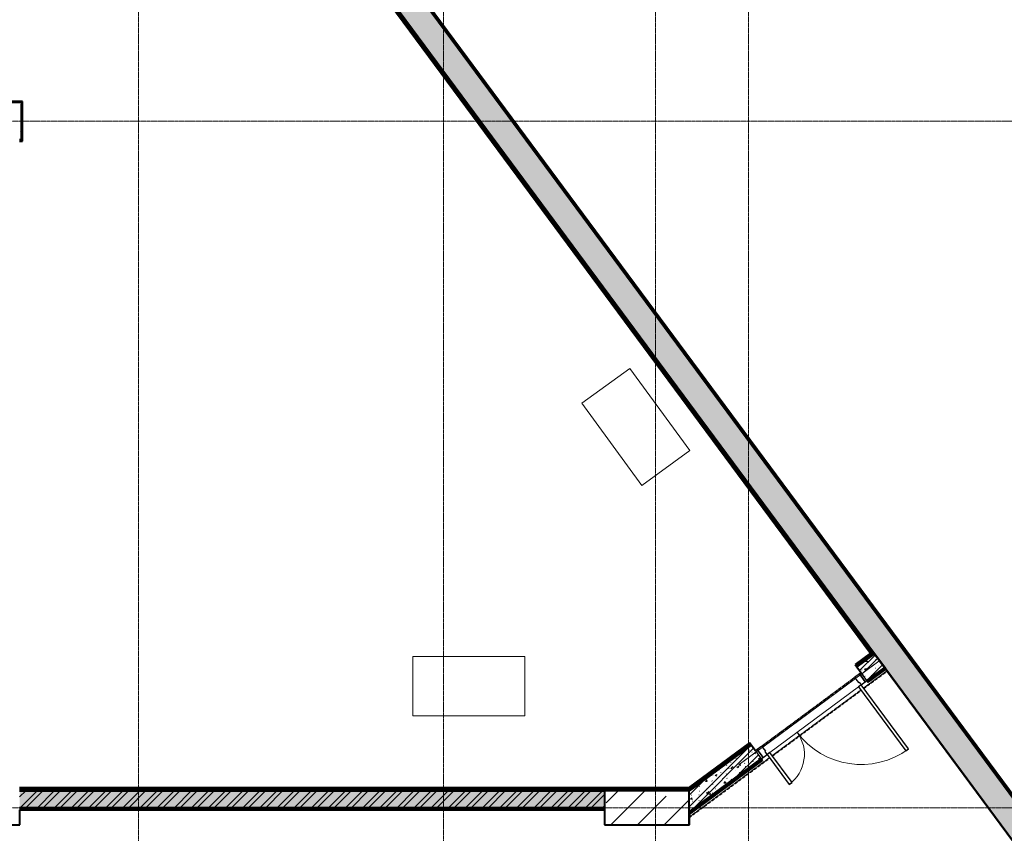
# Model space of a CAD drawing. Header units: millimetres. Extents: x 2069 to 83669, y 801 to 118701.
# Tile 135 of 145: x 26857 to 38473, y 94453 to 104052. Entities that reach past the tile are written whole.
import ezdxf

# ---------------------------------------------------------------- set-up
doc = ezdxf.new("R2010")
doc.units = ezdxf.units.MM
for name, pattern in [('ADSK_Линия сетки', [25, 20, -2.5, 0, -2.5]), ('ADSK_Штриховая_ш3 п1_5', [4.5, 3, -1.5]), ('Штрих_3_1_5_', [4.5, 3, -1.5])]:
    doc.linetypes.add(name, pattern=pattern)
doc.layers.add('_Разделитель помещений_', color=4, linetype='ADSK_Штриховая_ш3 п1_5', lineweight=40, true_color=0x00ffff)
for name, color, linetype, lineweight in [('Двери', 7, 'Continuous', 18), ('Каркас несущий', 7, 'Continuous', 18), ('Каркас_Импост', 7, 'Continuous', 30), ('Монтажный зазор', 7, 'Continuous', 30), ('Несущие колонны', 7, 'Continuous', 18), ('Оси', 7, 'Continuous', 9), ('Панель', 7, 'Continuous', 30), ('Перекрытия', 7, 'Continuous', 18), ('Стены разрез', 7, 'Continuous', 40), ('Стены штриховка', 7, 'Continuous', 40), ('Тонкие линии', 7, 'Continuous', 18)]:
    doc.layers.add(name, color=color, linetype=linetype, lineweight=lineweight)
pattern_1 = [(50, (0, 0), (218.6211678, -19.1267987), [22.86, -251.46]), (355, (0, 0), (-42.2918743, 229.2684153), [18.288, -201.168]), (100.451, (18.22, -1.6), (176.3310746, 210.139632), [19.428, -213.708]), (46.184, (0, 60.96), (325.29495, -50.4516404), [34.29, -377.19]), (96.636, (27.1, 56.76), (284.8830085, 296.912656), [29.142, -320.562]), (351.184, (0, 60.96), (284.8858166, 296.910704), [27.432, -301.752]), (21, (30.48, 45.72), (181.9375257, -122.7183205), [22.86, -251.46]), (326, (30.48, 45.72), (74.1622266, 221.0261817), [18.288, -201.168]), (71.451, (45.64, 35.5), (256.100348, 98.305262), [19.428, -213.708]), (37.5, (0, 0), (3.70638957, 101.46589536), [3.353, -195.377, 3.353, -200.863, -201.93]), (37.5, (0, 0), (3.70638957, 101.46589536), [-402.946, 3.353, -198.577]), (7.5, (0, 0), (80.18357624, 120.2165259), [3.353, -113.081, 3.353, -190.805, -76.962]), (7.5, (0, 0), (80.18357624, 120.2165259), [-310.591, 3.353, -73.609]), (327.5, (-67.97, 0), (162.70864647, -6.87497134), [3.353, -72.847, 3.353, -234.391, -315.468]), (327.5, (-67.97, 0), (162.70864647, -6.87497134), [-313.944, 3.353, -312.115]), (317.5, (-98.45, 0), (177.7546761, 30.511831), [3.353, -95.707, 3.353, -154.534, -224.028]), (317.5, (-98.45, 0), (177.7546761, 30.511831), [-256.946, 3.353, -220.675])]
pattern_2 = [(45, (0, 0), (-101.0278814, 101.0278814), []), (45, (67.35, 0), (-101.0278814, 101.0278814), [])]
pattern_3 = [(0, (0, 0), (406.4, 101.6), [33.528, -271.272, 33.528, -271.272, -1625.6]), (0, (0, 0), (406.4, 101.6), [-609.6, 33.528, -576.072, 33.528, -271.272, -711.2]), (0, (0, 0), (406.4, 101.6), [-1524, 33.528, -169.672, 33.528, -474.472]), (120, (152.4, 50.8), (-291.188181, 301.1527241), [33.528, -271.272, 33.528, -271.272, -1625.6]), (120, (152.4, 50.8), (-291.188181, 301.1527241), [-609.6, 33.528, -576.072, 33.528, -271.272, -711.2]), (120, (152.4, 50.8), (-291.188181, 301.1527241), [-1524, 33.528, -169.672, 33.528, -474.472]), (240, (203.2, 254), (-115.211819, -402.7527241), [33.528, -271.272, 33.528, -271.272, -1625.6]), (240, (203.2, 254), (-115.211819, -402.7527241), [-609.6, 33.528, -576.072, 33.528, -271.272, -711.2]), (240, (203.2, 254), (-115.211819, -402.7527241), [-1524, 33.528, -169.672, 33.528, -474.472])]

# ---------------------------------------------------------------- blocks, each defined once
blk = doc.blocks.new('101_Дверь_Двупольная - _ПЧ_Мет_1300х2000_Тех помещения_EI60_Пр-4435803-Оборудование_B2_-11_400__На лист секция 6_-11_400')
at = {"layer": 'Каркас_Импост', "color": 253, "true_color": 0xaaaaaa}
for p, q in [((-690, 100), (-750, 100)), ((-750, 100), (-750, -15)), ((-690, 60), (-690, 100)), ((-680, 60), (-690, 60)), ((-680, -15), (-680, 60)), ((690, 60), (680, 60)), ((680, 60), (680, -15)), ((750, 100), (690, 100)), ((690, 100), (690, 60)), ((750, -15), (750, 100)), ((-750, -15), (-680, -15)), ((680, -15), (750, -15))]:
    blk.add_line(p, q, dxfattribs=at)
at = {"layer": 'Монтажный зазор', "color": 253, "true_color": 0xaaaaaa}
for p, q in [((-750, 100), (-775, 100)), ((-775, 100), (-775, -15)), ((-750, -15), (-750, 100)), ((775, 100), (750, 100)), ((750, 100), (750, -15)), ((775, -15), (775, 100)), ((-775, -15), (-750, -15)), ((750, -15), (775, -15))]:
    blk.add_line(p, q, dxfattribs=at)
at = {"layer": 'Панель', "color": 253, "true_color": 0xaaaaaa}
for p, q in [((-650, 1040), (-690, 1040)), ((-690, 1040), (-690, 100)), ((-650, 100), (-650, 1040)), ((690, 540), (650, 540)), ((650, 540), (650, 100)), ((690, 100), (690, 540)), ((-690, 100), (-650, 100)), ((650, 100), (690, 100))]:
    blk.add_line(p, q, dxfattribs=at)
at = {"layer": 'Панель', "color": 253, "lineweight": 18, "true_color": 0xaaaaaa}
for centre, radius, start, end in [((-690, 100), 940, 360, 90), ((690, 100), 440, 90, 180)]:
    blk.add_arc(centre, radius, start, end, dxfattribs=at)
blk = doc.blocks.new('ПР - _ПЧ_1550_200_Оп250-250_Шаг300_Арм16_Арм10-3243300-Оборудование_B2_-11_400__На лист секция 6_-11_400')
at = {"layer": 'Каркас несущий', "color": 21, "true_color": 0xffaaaa}
for p, q in [((-1025, 0), (1025, 0)), ((-1025, 0), (-775, 0)), ((-680, 0), (680, 0)), ((775, 0), (1025, 0))]:
    blk.add_line(p, q, dxfattribs=at)
blk = doc.blocks.new('135_SLK_GD_AR_rvt-1-Оборудование_B2_-11_400__На лист секция 6_-11_400')
at = {"layer": 'Стены разрез', "lineweight": 9, "true_color": 0xaaaaaa}
h = blk.add_hatch(dxfattribs=at)
h.set_pattern_fill('FP_4', color=253, style=0, pattern_type=2)
h.set_pattern_definition(pattern_3)
h.paths.add_polyline_path([(-13021340, -9194295), (-13021324, -9194283), (-13034078, -9177048), (-13034102, -9177049), (-13021352, -9194279)])
h = blk.add_hatch(dxfattribs=at)
h.set_pattern_fill('FP_4', color=253, style=0, pattern_type=2)
h.set_pattern_definition(pattern_3)
h.paths.add_polyline_path([(-13032430, -9187800), (-13031390, -9187800), (-13031390, -9187780), (-13032430, -9187780)])
h = blk.add_hatch(dxfattribs=at)
h.set_pattern_fill('FP_4', color=253, style=0, pattern_type=2)
h.set_pattern_definition(pattern_3)
h.paths.add_polyline_path([(-13031390, -9188220), (-13031390, -9187800), (-13031410, -9187800), (-13031410, -9188220)])
h = blk.add_hatch(dxfattribs=at)
h.set_pattern_fill('FP_4', color=253, style=0, pattern_type=2)
h.set_pattern_definition(pattern_3)
h.paths.add_polyline_path([(-13023516, -9195880), (-13023483, -9195880), (-13022779, -9195360), (-13022791, -9195344), (-13023496, -9195865)])
h.paths.add_polyline_path([(-13021533, -9194438), (-13021340, -9194295), (-13021352, -9194279), (-13021545, -9194422)])
h = blk.add_hatch(dxfattribs=at)
h.set_pattern_fill('FP_1', color=253, style=0, pattern_type=2)
h.set_pattern_definition(pattern_1)
h.paths.add_polyline_path([(-13023510, -9196149), (-13022660, -9195520), (-13022779, -9195360), (-13023510, -9195900)])
h.paths.add_polyline_path([(-13021414, -9194598), (-13021205, -9194444), (-13021324, -9194283), (-13021533, -9194438), (-13021434, -9194571)])
h = blk.add_hatch(dxfattribs=at)
h.set_pattern_fill('FP_2', color=253, style=0, pattern_type=2)
h.set_pattern_definition(pattern_2)
h.paths.add_polyline_path([(-13023510, -9196149), (-13022660, -9195520), (-13022779, -9195360), (-13023510, -9195900)])
h.paths.add_polyline_path([(-13021414, -9194598), (-13021205, -9194444), (-13021324, -9194283), (-13021533, -9194438), (-13021434, -9194571)])
h = blk.add_hatch(dxfattribs=at)
h.set_pattern_fill('FP_4', color=253, style=0, pattern_type=2)
h.set_pattern_definition(pattern_3)
h.paths.add_polyline_path([(-13023510, -9196174), (-13022648, -9195537), (-13022660, -9195520), (-13023510, -9196149)])
h.paths.add_polyline_path([(-13021402, -9194615), (-13021193, -9194460), (-13021205, -9194444), (-13021414, -9194598), (-13021403, -9194613)])
h = blk.add_hatch(dxfattribs=at)
h.set_pattern_fill('FP_4', color=253, style=0, pattern_type=2)
h.set_pattern_definition(pattern_3)
h.paths.add_polyline_path([(-13024722, -9195900), (-13024510, -9195900), (-13024510, -9195880), (-13031410, -9195880), (-13031410, -9195900), (-13026992, -9195900)])
h = blk.add_hatch(dxfattribs=at)
h.set_pattern_fill('FP_1', color=253, style=0, pattern_type=2)
h.set_pattern_definition(pattern_1)
h.paths.add_polyline_path([(-13024722, -9196100), (-13024510, -9196100), (-13024510, -9195900), (-13031410, -9195900), (-13031410, -9196100), (-13026992, -9196100)])
h = blk.add_hatch(dxfattribs=at)
h.set_pattern_fill('FP_2', color=253, style=0, pattern_type=2)
h.set_pattern_definition(pattern_2)
h.paths.add_polyline_path([(-13024722, -9196100), (-13024510, -9196100), (-13024510, -9195900), (-13031410, -9195900), (-13031410, -9196100), (-13026992, -9196100)])
h = blk.add_hatch(dxfattribs=at)
h.set_pattern_fill('FP_4', color=253, style=0, pattern_type=2)
h.set_pattern_definition(pattern_3)
h.paths.add_polyline_path([(-13024510, -9195900), (-13023510, -9195900), (-13023483, -9195880), (-13024510, -9195880)])
h = blk.add_hatch(dxfattribs=at)
h.set_pattern_fill('FP_4', color=253, style=0, pattern_type=2)
h.set_pattern_definition(pattern_3)
h.paths.add_polyline_path([(-13024722, -9196120), (-13024510, -9196120), (-13024510, -9196100), (-13031410, -9196100), (-13031410, -9196120), (-13026992, -9196120)])
at = {"layer": '_Разделитель помещений_', "color": 131, "linetype": 'Штрих_3_1_5_', "true_color": 0xaaffff}
for p, q in [((-13022652, -9195372), (-13021559, -9194563)), ((-13021453, -9194689), (-13021177, -9194485)), ((-13022530, -9195486), (-13021485, -9194713)), ((-13023510, -9196211), (-13022562, -9195510))]:
    blk.add_line(p, q, dxfattribs=at)
at = {"layer": 'Перекрытия', "color": 253, "true_color": 0xaaaaaa}
for p, q in [((-13021515, -9194673), (-13022560, -9195446)), ((-13022560, -9195446), (-13021515, -9194673))]:
    blk.add_line(p, q, dxfattribs=at)
at = {"layer": 'Стены разрез', "color": 253, "true_color": 0xaaaaaa}
for p, q in [((-13021324, -9194283), (-13034078, -9177048)), ((-13034095, -9177083), (-13021373, -9194276)), ((-13031375, -9187765), (-13032445, -9187765)), ((-13031375, -9187780), (-13031375, -9187765)), ((-13031375, -9187800), (-13031375, -9187780)), ((-13031375, -9188235), (-13031375, -9187800)), ((-13031410, -9188235), (-13031390, -9188235)), ((-13031390, -9188235), (-13031375, -9188235)), ((-13021373, -9194276), (-13021554, -9194410)), ((-13021324, -9194283), (-13021352, -9194304)), ((-13021340, -9194295), (-13021324, -9194283)), ((-13021205, -9194444), (-13021324, -9194283)), ((-13021554, -9194410), (-13021533, -9194438)), ((-13021533, -9194438), (-13021483, -9194506)), ((-13021399, -9194619), (-13021190, -9194464)), ((-13021190, -9194464), (-13021205, -9194444)), ((-13021190, -9194464), (-13021192, -9194465)), ((-13021192, -9194465), (-12992713, -9232951)), ((-12992712, -9232950), (-13021190, -9194464)), ((-13021414, -9194598), (-13021399, -9194619)), ((-13022800, -9195332), (-13023521, -9195865)), ((-13022779, -9195360), (-13022800, -9195332)), ((-13022729, -9195428), (-13022779, -9195360)), ((-13022645, -9195541), (-13022660, -9195520)), ((-13023510, -9196180), (-13022645, -9195541)), ((-13024510, -9195865), (-13031410, -9195865)), ((-13023521, -9195865), (-13024510, -9195865)), ((-13023462, -9195865), (-13023510, -9195900)), ((-13023510, -9195900), (-13023483, -9195880)), ((-13031410, -9196100), (-13024510, -9196100)), ((-13024510, -9196100), (-13031410, -9196100)), ((-13031410, -9196125), (-13024510, -9196125)), ((-13031408, -9196125), (-13031410, -9196125)), ((-13031408, -9196302), (-13031408, -9196125)), ((-13024510, -9196125), (-13024512, -9196125)), ((-13024512, -9196125), (-13024512, -9196300)), ((-13023508, -9196180), (-13023510, -9196180)), ((-13023508, -9196302), (-13023508, -9196180)), ((-13032412, -9196302), (-13031410, -9196302)), ((-13031410, -9196302), (-13031408, -9196302)), ((-13024512, -9196300), (-13024512, -9196302)), ((-13024512, -9196302), (-13023510, -9196302)), ((-13023510, -9196302), (-13023508, -9196302))]:
    blk.add_line(p, q, dxfattribs=at)
at = {"layer": 'Стены штриховка', "color": 253, "true_color": 0xaaaaaa}
for p, q in [((-13034087, -9177068), (-13021352, -9194279)), ((-13031390, -9187780), (-13032430, -9187780)), ((-13031390, -9187780), (-13031390, -9187800)), ((-13031390, -9188220), (-13031390, -9187800)), ((-13031390, -9188220), (-13031410, -9188220)), ((-13021364, -9194288), (-13021545, -9194422)), ((-13021352, -9194304), (-13021533, -9194438)), ((-13021533, -9194438), (-13021352, -9194304)), ((-13021352, -9194279), (-13021364, -9194288)), ((-13021352, -9194304), (-13021340, -9194295)), ((-13021414, -9194598), (-13021205, -9194444)), ((-13021205, -9194444), (-13021414, -9194598)), ((-13021402, -9194615), (-13021193, -9194460)), ((-13022791, -9195344), (-13023496, -9195865)), ((-13022779, -9195360), (-13023462, -9195865)), ((-13023462, -9195865), (-13022779, -9195360)), ((-13023510, -9196149), (-13022660, -9195520)), ((-13022660, -9195520), (-13023510, -9196149)), ((-13023510, -9196174), (-13022648, -9195537)), ((-13023496, -9195865), (-13023516, -9195880)), ((-13023483, -9195880), (-13023462, -9195865)), ((-13024510, -9195880), (-13031410, -9195880)), ((-13024510, -9195900), (-13031410, -9195900)), ((-13031410, -9195900), (-13024510, -9195900)), ((-13023516, -9195880), (-13024510, -9195880)), ((-13031410, -9196120), (-13024510, -9196120))]:
    blk.add_line(p, q, dxfattribs=at)
at = {"layer": 'Двери', "color": 253, "lineweight": 18, "true_color": 0xaaaaaa, "rotation": 216.4999999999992}
blk.add_blockref('101_Дверь_Двупольная - _ПЧ_Мет_1300х2000_Тех помещения_EI60_Пр-4435803-Оборудование_B2_-11_400__На лист секция 6_-11_400', (-13022097, -9194979), dxfattribs=at)
at = {"layer": 'Каркас несущий', "color": 253, "lineweight": 18, "true_color": 0xaaaaaa, "rotation": 216.4999999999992}
blk.add_blockref('ПР - _ПЧ_1550_200_Оп250-250_Шаг300_Арм16_Арм10-3243300-Оборудование_B2_-11_400__На лист секция 6_-11_400', (-13022097, -9194979), dxfattribs=at)
blk = doc.blocks.new('Бетон-Прямоугольная-Колонна - CLM_Подземные этажи_В40-400х1000-V85-Оборудование_B2_-11_400__На лист секция 6_-11_400')
at = {"layer": 'Несущие колонны', "lineweight": 9, "true_color": 0xaaaaaa}
h = blk.add_hatch(dxfattribs=at)
h.set_pattern_fill('FP_49', color=253, style=0, pattern_type=2)
h.set_pattern_definition([(315, (9196100.3, -13024009.66), (314.308964, 314.308964), []), (315, (9196100.3, -13024323.97), (314.308964, 314.308964), [555.625, -111.125, 3.353, -107.772])])
h.paths.add_polyline_path([(-200, 500), (-200, -500), (200, -500), (200, 500)])
at = {"layer": 'Несущие колонны', "color": 253, "lineweight": 40, "true_color": 0xaaaaaa}
for p, q in [((200, 500), (-200, 500)), ((-200, 500), (-200, -500)), ((200, -500), (200, 500)), ((-200, -500), (200, -500))]:
    blk.add_line(p, q, dxfattribs=at)
blk = doc.blocks.new('135_SLK_GD_KR_rvt-1-Оборудование_B2_-11_400__На лист секция 6_-11_400')
at = {"layer": 'Стены разрез', "lineweight": 9, "true_color": 0xaaaaaa}
h = blk.add_hatch(dxfattribs=at)
h.set_pattern_fill('FP_6', color=253, style=0, pattern_type=2)
h.set_pattern_definition([(45, (0, 0), (-314.308964, 314.308964), []), (45, (314.3, 0), (-314.308964, 314.308964), [555.625, -111.125, 3.353, -107.772])])
h.paths.add_polyline_path([(-12992712, -9232950), (-12992339, -9232950), (-13033931, -9176741), (-13034293, -9176757), (-12992953, -9232624)])
at = {"layer": 'Стены разрез', "color": 253, "true_color": 0xaaaaaa}
for p, q in [((-12992438, -9232783), (-13033907, -9176740)), ((-13034078, -9177048), (-12992712, -9232950))]:
    blk.add_line(p, q, dxfattribs=at)
at = {"layer": 'Стены штриховка', "color": 253, "true_color": 0xaaaaaa}
for p, q in [((-12992454, -9232795), (-13033931, -9176741)), ((-13033931, -9176741), (-12992454, -9232795)), ((-12992452, -9232794), (-13033929, -9176741)), ((-12992449, -9232791), (-13033924, -9176741)), ((-12992446, -9232789), (-13033919, -9176741))]:
    blk.add_line(p, q, dxfattribs=at)
at = {"layer": 'Несущие колонны', "color": 253, "lineweight": 18, "true_color": 0xaaaaaa, "rotation": 90.00000000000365}
blk.add_blockref('Бетон-Прямоугольная-Колонна - CLM_Подземные этажи_В40-400х1000-V85-Оборудование_B2_-11_400__На лист секция 6_-11_400', (-13024010, -9196100), dxfattribs=at)
blk = doc.blocks.new('A$C946fac60')
at = {"layer": 'Оси', "color": 253, "linetype": 'ADSK_Линия сетки', "true_color": 0xaaaaaa}
for p, q in [((25302.7, 800), (25302.7, 90869.8)), ((28902.7, 800), (28902.7, 90869.8)), ((31402.7, 800), (31402.7, 90869.8)), ((32502.7, 800), (32502.7, 90869.8)), ((78533.6, 80031.6), (6248, 80031.6)), ((78533.6, 71931.6), (6248, 71931.6))]:
    blk.add_line(p, q, dxfattribs=at)
at = {"layer": 'Тонкие линии', "color": 253, "true_color": 0xaaaaaa}
for p, q in [((31102.8, 77116.7), (30536.5, 76705.2)), ((31808.1, 76145.8), (31102.8, 77116.7)), ((30536.5, 76705.2), (31241.8, 75734.4)), ((31241.8, 75734.4), (31808.1, 76145.8)), ((29862.7, 73716.6), (28542.7, 73716.6)), ((28542.7, 73716.6), (28542.7, 73016.6)), ((29862.7, 73016.6), (29862.7, 73716.6)), ((28542.7, 73016.6), (29862.7, 73016.6))]:
    blk.add_line(p, q, dxfattribs=at)
at = {"lineweight": 5}
for name in ['135_SLK_GD_KR_rvt-1-Оборудование_B2_-11_400__На лист секция 6_-11_400', '135_SLK_GD_AR_rvt-1-Оборудование_B2_-11_400__На лист секция 6_-11_400']:
    blk.add_blockref(name, (13055312.4, 9268031.9), dxfattribs=at)

msp = doc.modelspace()

# ---------------------------------------------------------------- block references
msp.add_blockref('A$C946fac60', (2954, 22822))

doc.saveas('drawing.dxf')
